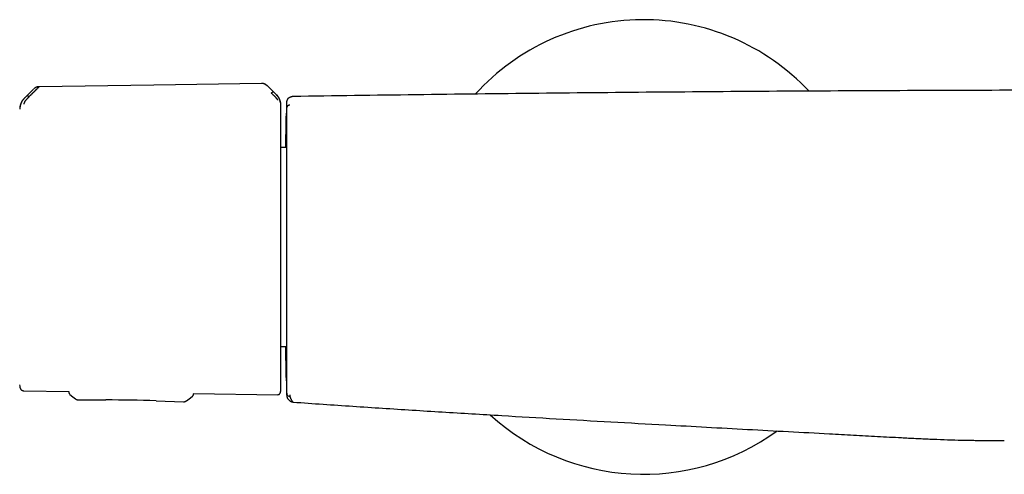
# Model space of a CAD drawing. Header units: millimetres. Extents: x 8 to 759, y 12 to 384.
# Tile 5 of 14: x 171 to 323, y 314 to 384. Entities that reach past the tile are written whole.
import ezdxf

# ---------------------------------------------------------------- set-up
doc = ezdxf.new("R2010")
doc.units = ezdxf.units.MM

msp = doc.modelspace()

# ---------------------------------------------------------------- linework, layer by layer
at = {"color": 7, "linetype": 'Continuous', "lineweight": 30}
for p, q in [((173.07, 373.3), (171.66, 371.9)), ((173.07, 373.3), (173.07, 373.3)), ((173.07, 373.3), (173.07, 373.3)), ((173.91, 373.65), (173.91, 373.65)), ((210.42, 372.44), (209.11, 373.73)), ((209.11, 373.73), (209.11, 373.73)), ((172.36, 372.09), (172.51, 372.24)), ((212.02, 371.29), (212.02, 371.28)), ((211.95, 364.28), (211.14, 364.28)), ((211.14, 333.68), (211.95, 333.68)), ((171.56, 326.84), (178.48, 326.73)), ((178.48, 326.73), (178.48, 326.68)), ((178.48, 326.68), (178.48, 326.66)), ((178.48, 326.68), (178.48, 326.68)), ((197.69, 326.44), (210.66, 326.24)), ((197.69, 326.44), (197.69, 326.35)), ((179.54, 325.59), (179.54, 325.59)), ((179.98, 325.44), (179.98, 325.44)), ((179.98, 325.43), (184.21, 325.43)), ((191.92, 325.29), (196.15, 325.15)), ((196.15, 325.15), (196.15, 325.16)), ((213.04, 325.11), (213.04, 325.1))]:
    msp.add_line(p, q, dxfattribs=at)
at = {"color": 7, "linetype": 'Continuous', "lineweight": 30, "flags": 128}
for points in [[(208.17, 374.17), (191.58, 373.92), (173.91, 373.65)], [(178.67, 326.29), (179.11, 325.93), (179.54, 325.59)], [(196.59, 325.29), (197.03, 325.62), (197.49, 325.96)], [(212.03, 326.47), (212.03, 326.47), (212.03, 326.46), (212.03, 326.46), (212.03, 326.46), (212.03, 326.46), (212.03, 326.46), (212.03, 326.46), (212.03, 326.46), (212.03, 326.46), (212.03, 326.46), (212.03, 326.46), (212.03, 326.46), (212.03, 326.46), (212.03, 326.46), (212.03, 326.46), (212.03, 326.46), (212.03, 326.46), (212.03, 326.46), (212.03, 326.45), (212.03, 326.45), (212.03, 326.45), (212.03, 326.45), (212.03, 326.44), (212.03, 326.44), (212.03, 326.43), (212.03, 326.43), (212.03, 326.42), (212.03, 326.41), (212.03, 326.4), (212.03, 326.36), (212.03, 326.3), (212.03, 326.25), (212.03, 326.21), (212.03, 326.18), (212.03, 326.16), (212.03, 326.15), (212.03, 326.14), (212.03, 326.14), (212.03, 326.14), (212.03, 326.14), (212.03, 326.14), (212.03, 326.14), (212.03, 326.14), (212.03, 326.14), (212.03, 326.14), (212.03, 326.14), (212.03, 326.14), (212.03, 326.13), (212.03, 326.13), (212.03, 326.13), (212.03, 326.13), (212.03, 326.13), (212.03, 326.13), (212.03, 326.13), (212.03, 326.13), (212.03, 326.13), (212.03, 326.13), (212.03, 326.13), (212.03, 326.13), (212.03, 326.13), (212.03, 326.13), (212.03, 326.13), (212.03, 326.13), (212.03, 326.13), (212.03, 326.13), (212.03, 326.13), (212.03, 326.12), (212.03, 326.12), (212.03, 326.12), (212.03, 326.11), (212.03, 326.11), (212.04, 326.11), (212.04, 326.1), (212.04, 326.1), (212.04, 326.09), (212.04, 326.09), (212.04, 326.09), (212.04, 326.08), (212.04, 326.08), (212.04, 326.07), (212.04, 326.07), (212.04, 326.06), (212.04, 326.05)]]:
    msp.add_lwpolyline(points, dxfattribs=at)
at = {"color": 7, "linetype": 'Continuous', "lineweight": 30}
for centre, radius, start, end in [((266.97, 348.98), 35, 43.2881, 137.7296), ((1211.77, 348.98), 1000, 178.72201, 178.82018), ((173.4, 327.79), 2.48, 181.2169, 190.5381), ((1211.77, 348.98), 1000, 181.17982, 181.2765), ((183.7, 75.43), 250, 88.1172, 89.8829), ((266.97, 348.98), 35, 227.5777, 305.9847)]:
    msp.add_arc(centre, radius, start, end, dxfattribs=at)
for points, knots in [([(173.91, 373.64), (173.9, 373.63), (173.89, 373.62), (173.85, 373.58), (173.8, 373.53), (173.74, 373.48), (173.68, 373.42), (173.62, 373.36), (173.54, 373.28), (173.48, 373.22), (173.44, 373.17), (173.42, 373.16), (173.41, 373.14), (173.39, 373.13), (173.38, 373.11), (173.35, 373.08), (173.3, 373.04), (173.23, 372.97), (173.17, 372.91), (173.11, 372.84), (173.06, 372.8), (173.03, 372.77), (173.02, 372.76), (173.01, 372.74), (172.99, 372.73), (172.98, 372.72), (172.96, 372.7), (172.93, 372.66), (172.87, 372.61), (172.8, 372.53), (172.73, 372.47), (172.67, 372.41), (172.62, 372.36), (172.58, 372.31), (172.54, 372.28), (172.52, 372.26), (172.51, 372.25), (172.51, 372.25), (172.51, 372.24), (172.51, 372.24), (172.51, 372.24)], [0, 0, 0, 0, 0.051373, 0.105665, 0.163102, 0.223827, 0.27137, 0.320803, 0.372124, 0.442732, 0.452222, 0.461768, 0.471368, 0.481024, 0.490735, 0.500501, 0.537698, 0.579265, 0.625137, 0.657731, 0.692132, 0.7001, 0.708157, 0.716302, 0.724536, 0.732857, 0.741265, 0.74976, 0.79759, 0.84013, 0.877473, 0.909711, 0.93693, 0.964012, 0.983495, 0.995471, 0.998664, 0.999564, 0.99984, 1, 1, 1, 1]), ([(173.17, 373.39), (173.16, 373.38), (173.15, 373.37), (173.13, 373.35), (173.12, 373.34), (173.11, 373.33), (173.1, 373.33), (173.09, 373.32), (173.08, 373.31), (173.08, 373.31)], [0, 0, 0, 0, 0.182566, 0.321893, 0.424196, 0.518076, 0.643937, 0.804254, 1, 1, 1, 1]), ([(173.91, 373.65), (173.87, 373.65), (173.8, 373.65), (173.69, 373.63), (173.58, 373.6), (173.47, 373.57), (173.37, 373.52), (173.27, 373.46), (173.2, 373.41), (173.17, 373.39), (173.17, 373.39)], [0, 0, 0, 0, 0.1360564, 0.2744374, 0.4148801, 0.5572072, 0.7013666, 0.8474687, 0.9958211, 1, 1, 1, 1]), ([(209.06, 373.78), (209.05, 373.79), (209.03, 373.81), (208.99, 373.84), (208.96, 373.87), (208.93, 373.89), (208.9, 373.92), (208.87, 373.94), (208.84, 373.96), (208.81, 373.98), (208.77, 374), (208.71, 374.03), (208.65, 374.06), (208.58, 374.09), (208.51, 374.12), (208.44, 374.14), (208.36, 374.16), (208.27, 374.17), (208.21, 374.17), (208.17, 374.17)], [0, 0, 0, 0, 0.057622, 0.106392, 0.14756, 0.185705, 0.222242, 0.257241, 0.290792, 0.329373, 0.37851, 0.437932, 0.507344, 0.586473, 0.656646, 0.732893, 0.815313, 0.904177, 1, 1, 1, 1]), ([(209.06, 373.78), (209.04, 373.8), (208.98, 373.85), (208.89, 373.92), (208.78, 374), (208.68, 374.05), (208.58, 374.09), (208.5, 374.12), (208.42, 374.14), (208.34, 374.16), (208.26, 374.16), (208.2, 374.16), (208.17, 374.16)], [0, 0, 0, 0, 0.084247, 0.222861, 0.35812, 0.490238, 0.576784, 0.662294, 0.747014, 0.831261, 0.915431, 1, 1, 1, 1]), ([(209.11, 373.73), (209.11, 373.74), (209.1, 373.74), (209.09, 373.75), (209.07, 373.77), (209.06, 373.78), (209.05, 373.79)], [0, 0, 0, 0, 0.134976, 0.442999, 0.730543, 1, 1, 1, 1]), ([(209.68, 372.67), (209.69, 372.68), (209.71, 372.7), (209.73, 372.72), (209.76, 372.75), (209.79, 372.77), (209.81, 372.8), (209.84, 372.82), (209.87, 372.84), (209.89, 372.86), (209.91, 372.87), (209.93, 372.88), (209.94, 372.89), (209.95, 372.89), (209.95, 372.89)], [0, 0, 0, 0, 0.056298, 0.111886, 0.167756, 0.224635, 0.302783, 0.384029, 0.468321, 0.555223, 0.64404, 0.733909, 0.868531, 1, 1, 1, 1]), ([(470.92, 372.14), (464.04, 372.24), (450.29, 372.44), (429.66, 372.68), (409.03, 372.87), (388.39, 373), (367.76, 373.09), (347.13, 373.13), (327.07, 373.12), (307.58, 373.06), (288.67, 372.96), (269.76, 372.82), (250.85, 372.64), (231.94, 372.42), (219.33, 372.24), (213.03, 372.14)], [0, 0, 0, 0, 0.080001, 0.160002, 0.240002, 0.320002, 0.400002, 0.480002, 0.560002, 0.633335, 0.706668, 0.780001, 0.853334, 0.926667, 1, 1, 1, 1]), ([(171.66, 371.92), (171.62, 371.88), (171.55, 371.8), (171.45, 371.68), (171.36, 371.56), (171.27, 371.42), (171.19, 371.28), (171.13, 371.14), (171.07, 370.99), (171.02, 370.83), (170.98, 370.68), (170.95, 370.52), (170.93, 370.37), (170.93, 370.26), (170.93, 370.21)], [0, 0, 0, 0, 0.081774, 0.164385, 0.24768, 0.331495, 0.415659, 0.5, 0.584341, 0.668505, 0.75232, 0.835615, 0.918226, 1, 1, 1, 1]), ([(171.67, 371.89), (171.67, 371.88), (171.65, 371.86), (171.6, 371.82), (171.53, 371.75), (171.44, 371.65), (171.35, 371.53), (171.26, 371.38), (171.18, 371.22), (171.11, 371.06), (171.05, 370.9), (171.01, 370.76), (170.99, 370.64), (170.98, 370.57), (170.97, 370.51), (170.97, 370.49), (170.97, 370.47)], [0, 0, 0, 0, 0.007539, 0.032602, 0.07418, 0.124929, 0.188679, 0.265565, 0.331914, 0.405634, 0.486045, 0.573984, 0.669568, 0.772326, 0.882537, 1, 1, 1, 1]), ([(172.36, 372.09), (172.33, 372.06), (172.27, 372.01), (172.2, 371.93), (172.14, 371.88), (172.11, 371.84), (172.1, 371.83), (172.08, 371.81), (172.07, 371.8), (172.05, 371.78), (172.04, 371.77), (172.03, 371.76), (172, 371.72), (171.94, 371.66), (171.87, 371.57), (171.8, 371.48), (171.74, 371.41), (171.69, 371.33), (171.66, 371.27), (171.64, 371.23), (171.63, 371.21), (171.62, 371.18), (171.61, 371.16), (171.6, 371.14), (171.59, 371.11), (171.58, 371.07), (171.57, 371.03), (171.56, 370.99), (171.56, 370.98), (171.56, 370.97)], [0, 0, 0, 0, 0.064483, 0.121146, 0.169699, 0.182428, 0.194431, 0.205703, 0.216244, 0.226049, 0.235116, 0.243443, 0.251028, 0.319255, 0.38355, 0.443931, 0.500485, 0.559082, 0.620049, 0.640929, 0.662103, 0.683581, 0.705368, 0.72747, 0.749885, 0.805219, 0.865757, 0.930963, 1, 1, 1, 1]), ([(172.09, 372.31), (172.09, 372.31), (172.1, 372.31), (172.12, 372.3), (172.13, 372.29), (172.15, 372.27), (172.17, 372.26), (172.2, 372.24), (172.22, 372.22), (172.25, 372.19), (172.28, 372.17), (172.3, 372.14), (172.33, 372.12), (172.35, 372.1), (172.36, 372.09)], [0, 0, 0, 0, 0.131728, 0.266702, 0.356792, 0.445784, 0.532791, 0.617099, 0.69826, 0.77622, 0.832902, 0.888546, 0.943904, 1, 1, 1, 1]), ([(210.66, 371.58), (210.66, 371.59), (210.66, 371.59), (210.65, 371.61), (210.65, 371.64), (210.63, 371.67), (210.62, 371.7), (210.6, 371.73), (210.57, 371.76), (210.55, 371.79), (210.52, 371.82), (210.49, 371.86), (210.45, 371.9), (210.42, 371.93), (210.39, 371.97), (210.35, 372.01), (210.31, 372.05), (210.26, 372.1), (210.21, 372.15), (210.15, 372.21), (210.09, 372.27), (210.04, 372.32), (209.99, 372.36), (209.95, 372.4), (209.92, 372.44), (209.89, 372.46), (209.88, 372.48), (209.86, 372.5), (209.84, 372.51), (209.83, 372.53), (209.81, 372.55), (209.79, 372.57), (209.76, 372.59), (209.73, 372.62), (209.71, 372.65), (209.69, 372.66), (209.68, 372.67), (209.68, 372.67), (209.68, 372.67), (209.68, 372.67), (209.68, 372.67), (209.68, 372.67), (209.68, 372.67)], [0, 0, 0, 0, 0.046698, 0.091618, 0.134505, 0.175194, 0.213614, 0.249779, 0.276951, 0.307118, 0.340349, 0.376695, 0.409342, 0.4408, 0.471044, 0.500021, 0.535936, 0.574169, 0.614719, 0.657569, 0.702695, 0.750057, 0.775296, 0.805099, 0.8394, 0.850353, 0.861686, 0.873397, 0.885483, 0.89794, 0.910765, 0.923954, 0.937503, 0.96472, 0.984149, 0.995887, 0.998893, 0.999683, 0.9999, 0.999964, 0.999986, 1, 1, 1, 1]), ([(211.04, 371.3), (211.04, 371.31), (211.04, 371.34), (211.03, 371.39), (211.02, 371.43), (211.02, 371.45), (211.01, 371.48), (211, 371.52), (210.98, 371.57), (210.96, 371.63), (210.94, 371.68), (210.92, 371.73), (210.9, 371.78), (210.88, 371.84), (210.84, 371.92), (210.75, 372.06), (210.62, 372.24), (210.49, 372.36), (210.42, 372.43)], [0, 0, 0, 0, 0.125554, 0.251039, 0.290001, 0.310057, 0.344618, 0.393554, 0.456767, 0.493798, 0.534579, 0.576341, 0.60187, 0.627562, 0.693703, 0.759502, 0.875658, 1, 1, 1, 1]), ([(211.14, 370.75), (211.14, 370.75), (211.14, 370.77), (211.14, 370.78), (211.14, 370.8), (211.14, 370.81), (211.14, 370.82), (211.14, 370.83), (211.14, 370.84), (211.14, 370.85), (211.14, 370.85), (211.14, 370.85), (211.14, 370.86), (211.14, 370.86), (211.14, 370.87), (211.14, 370.89), (211.14, 370.92), (211.14, 370.96), (211.13, 371.01), (211.13, 371.05), (211.12, 371.09), (211.12, 371.13), (211.11, 371.17), (211.1, 371.22), (211.09, 371.28), (211.07, 371.35), (211.05, 371.42), (211.02, 371.5), (210.99, 371.59), (210.96, 371.68), (210.91, 371.78), (210.86, 371.89), (210.79, 372), (210.72, 372.11), (210.64, 372.23), (210.54, 372.34), (210.47, 372.42), (210.43, 372.45)], [0, 0, 0, 0, 0.039957, 0.074489, 0.103625, 0.127419, 0.145881, 0.159052, 0.1637, 0.167119, 0.168412, 0.169474, 0.172082, 0.174677, 0.178791, 0.186245, 0.199901, 0.222467, 0.243603, 0.262767, 0.279942, 0.295887, 0.315842, 0.34081, 0.370821, 0.401752, 0.436702, 0.475678, 0.518675, 0.565674, 0.616637, 0.6715, 0.730175, 0.792539, 0.858436, 0.927668, 1, 1, 1, 1]), ([(212.67, 372.07), (212.67, 372.07), (212.67, 372.07), (212.66, 372.07), (212.65, 372.07), (212.65, 372.06), (212.64, 372.06), (212.63, 372.06), (212.63, 372.05), (212.62, 372.05), (212.61, 372.05), (212.61, 372.05), (212.6, 372.05), (212.6, 372.04), (212.6, 372.04), (212.59, 372.04), (212.59, 372.04), (212.59, 372.04), (212.58, 372.04), (212.58, 372.04), (212.58, 372.03), (212.57, 372.03), (212.56, 372.03), (212.56, 372.03), (212.55, 372.02), (212.54, 372.02), (212.53, 372.01), (212.53, 372.01), (212.52, 372.01), (212.51, 372), (212.5, 372), (212.5, 372), (212.49, 372), (212.49, 371.99), (212.48, 371.99), (212.47, 371.99), (212.46, 371.98), (212.45, 371.98), (212.44, 371.97), (212.43, 371.96), (212.42, 371.96), (212.41, 371.95), (212.4, 371.94), (212.39, 371.94), (212.38, 371.93), (212.37, 371.93), (212.36, 371.92), (212.35, 371.92), (212.35, 371.91), (212.34, 371.91), (212.34, 371.9), (212.33, 371.9), (212.32, 371.9), (212.32, 371.89), (212.31, 371.88), (212.3, 371.88), (212.29, 371.87), (212.29, 371.87), (212.28, 371.86), (212.27, 371.86), (212.27, 371.85), (212.26, 371.85), (212.26, 371.84), (212.25, 371.84), (212.25, 371.83), (212.24, 371.83), (212.24, 371.83), (212.23, 371.82), (212.23, 371.82), (212.23, 371.82), (212.22, 371.81), (212.22, 371.81), (212.22, 371.81), (212.22, 371.81), (212.21, 371.8), (212.21, 371.8), (212.21, 371.8), (212.2, 371.79), (212.2, 371.79), (212.19, 371.78), (212.19, 371.77), (212.18, 371.77), (212.17, 371.76), (212.17, 371.75), (212.16, 371.74), (212.15, 371.73), (212.15, 371.73), (212.14, 371.72), (212.14, 371.71), (212.14, 371.71), (212.13, 371.71), (212.13, 371.7), (212.13, 371.7), (212.13, 371.7), (212.12, 371.69), (212.12, 371.69), (212.12, 371.68), (212.11, 371.67), (212.11, 371.66), (212.1, 371.65), (212.09, 371.64), (212.09, 371.63), (212.08, 371.62), (212.08, 371.6), (212.07, 371.59), (212.06, 371.57), (212.06, 371.56), (212.05, 371.54), (212.05, 371.52), (212.04, 371.5), (212.04, 371.48), (212.03, 371.45), (212.03, 371.43), (212.02, 371.4), (212.02, 371.39), (212.02, 371.38)], [0, 0, 0, 0, 0.004815, 0.016485, 0.027648, 0.038305, 0.048455, 0.058098, 0.067235, 0.075166, 0.082671, 0.08975, 0.096404, 0.102632, 0.108434, 0.113811, 0.118762, 0.123288, 0.127563, 0.131796, 0.135988, 0.145707, 0.155196, 0.167991, 0.180344, 0.192264, 0.203962, 0.215524, 0.226951, 0.238242, 0.247018, 0.255881, 0.265064, 0.274568, 0.284393, 0.294539, 0.305005, 0.32382, 0.342475, 0.360906, 0.379113, 0.393521, 0.408355, 0.423615, 0.439301, 0.452259, 0.465494, 0.479007, 0.487099, 0.495347, 0.504065, 0.513303, 0.523264, 0.533766, 0.544808, 0.556391, 0.568514, 0.581178, 0.594382, 0.603282, 0.611962, 0.620245, 0.628131, 0.635619, 0.64271, 0.650557, 0.657851, 0.664594, 0.670785, 0.676533, 0.681706, 0.686304, 0.690327, 0.693926, 0.697719, 0.701775, 0.708107, 0.714988, 0.722418, 0.730399, 0.738929, 0.748008, 0.757637, 0.76821, 0.778234, 0.787709, 0.796635, 0.805012, 0.809231, 0.813296, 0.817207, 0.820964, 0.824566, 0.828147, 0.831508, 0.835448, 0.839967, 0.845065, 0.850742, 0.856998, 0.862808, 0.869041, 0.875697, 0.882776, 0.890279, 0.898059, 0.906247, 0.914843, 0.923847, 0.935097, 0.946924, 0.959328, 0.972309, 0.985866, 1, 1, 1, 1]), ([(212.02, 371.38), (212.02, 371.38), (212.02, 371.38), (212.02, 371.38), (212.02, 371.37), (212.02, 371.37), (212.02, 371.37), (212.02, 371.37), (212.02, 371.36), (212.02, 371.36), (212.02, 371.35), (212.02, 371.35), (212.02, 371.34), (212.02, 371.33), (212.02, 371.32), (212.02, 371.31), (212.02, 371.3), (212.02, 371.3), (212.02, 371.29)], [0, 0, 0, 0, 0.077408, 0.152852, 0.226332, 0.297847, 0.367396, 0.433788, 0.498283, 0.560881, 0.621581, 0.681565, 0.739573, 0.795606, 0.849665, 0.90175, 0.951861, 1, 1, 1, 1]), ([(212.02, 371.37), (212.02, 371.37), (212.02, 371.38), (212.02, 371.38), (212.02, 371.38)], [0, 0, 0, 0, 0.789273, 1, 1, 1, 1]), ([(213.03, 372.14), (212.99, 372.14), (212.93, 372.14), (212.83, 372.12), (212.74, 372.1), (212.69, 372.08), (212.67, 372.07)], [0, 0, 0, 0, 0.2789872, 0.5539945, 0.8261065, 1, 1, 1, 1]), ([(211.14, 370.74), (211.14, 370.75), (211.14, 370.75), (211.14, 370.75), (211.14, 370.75)], [0, 0, 0, 0, 0.501965, 1, 1, 1, 1]), ([(211.14, 349.14), (211.14, 349.28), (211.14, 349.54), (211.14, 349.94), (211.14, 350.34), (211.14, 350.74), (211.14, 351.14), (211.14, 351.54), (211.14, 351.93), (211.14, 352.32), (211.14, 352.7), (211.14, 353.09), (211.14, 353.48), (211.14, 353.87), (211.14, 354.25), (211.14, 354.64), (211.14, 355.03), (211.14, 355.39), (211.14, 355.73), (211.14, 356.03), (211.14, 356.34), (211.14, 356.64), (211.14, 356.98), (211.14, 357.35), (211.14, 357.76), (211.14, 358.16), (211.14, 358.56), (211.14, 358.96), (211.14, 359.35), (211.14, 359.73), (211.14, 360.1), (211.14, 360.46), (211.14, 360.82), (211.14, 361.19), (211.14, 361.57), (211.14, 361.96), (211.14, 362.34), (211.14, 362.72), (211.14, 363.09), (211.14, 363.46), (211.14, 363.81), (211.14, 364.16), (211.14, 364.49), (211.14, 364.81), (211.14, 365.12), (211.14, 365.42), (211.14, 365.72), (211.14, 366.03), (211.14, 366.34), (211.14, 366.66), (211.14, 366.97), (211.14, 367.26), (211.14, 367.55), (211.14, 367.82), (211.14, 368.08), (211.14, 368.3), (211.14, 368.48), (211.14, 368.62), (211.14, 368.76), (211.14, 368.9), (211.14, 369.05), (211.14, 369.2), (211.14, 369.36), (211.14, 369.51), (211.14, 369.65), (211.14, 369.78), (211.14, 369.9), (211.14, 370.01), (211.14, 370.11), (211.14, 370.21), (211.14, 370.29), (211.14, 370.37), (211.14, 370.45), (211.14, 370.52), (211.14, 370.58), (211.14, 370.63), (211.14, 370.67), (211.14, 370.7), (211.14, 370.73), (211.14, 370.74), (211.14, 370.74)], [0, 0, 0, 0, 0.011942, 0.023879, 0.035816, 0.047757, 0.059789, 0.07212, 0.083744, 0.09537, 0.107001, 0.118711, 0.130677, 0.142641, 0.154605, 0.166574, 0.178594, 0.190861, 0.200497, 0.210132, 0.219769, 0.229411, 0.239058, 0.252338, 0.265614, 0.27889, 0.292172, 0.305508, 0.319, 0.331717, 0.344435, 0.35716, 0.369923, 0.382786, 0.397138, 0.411491, 0.425853, 0.440267, 0.454709, 0.469148, 0.483593, 0.498049, 0.511792, 0.52553, 0.539267, 0.553011, 0.566752, 0.580439, 0.596564, 0.612693, 0.628836, 0.644827, 0.660807, 0.676791, 0.692788, 0.708575, 0.718482, 0.728389, 0.738297, 0.74821, 0.75813, 0.771262, 0.784388, 0.797516, 0.810649, 0.823726, 0.836558, 0.848653, 0.86075, 0.872852, 0.88489, 0.896665, 0.909804, 0.922944, 0.936092, 0.949025, 0.961767, 0.974507, 0.98725, 1, 1, 1, 1]), ([(212.02, 371.28), (212.02, 371.27), (212.02, 371.26), (212.02, 371.25), (212.02, 371.23), (212.02, 371.21), (212.02, 371.2), (212.02, 371.18), (212.02, 371.16), (212.02, 371.13), (212.02, 371.1), (212.02, 371.06), (212.02, 371.02), (212.02, 370.99), (212.02, 370.97), (212.02, 370.95), (212.02, 370.93), (212.02, 370.9), (212.02, 370.88), (212.02, 370.85), (212.02, 370.81), (212.02, 370.76), (212.02, 370.7), (212.02, 370.62), (212.02, 370.54), (212.02, 370.48), (212.02, 370.44), (212.02, 370.41), (212.02, 370.39), (212.02, 370.38), (212.02, 370.37), (212.02, 370.36), (212.02, 370.36), (212.02, 370.36), (212.02, 370.36), (212.02, 370.36), (212.02, 370.36), (212.02, 370.36), (212.02, 370.36), (212.02, 370.36), (212.02, 370.36), (212.02, 370.36)], [0, 0, 0, 0, 0.055046, 0.108639, 0.160783, 0.190833, 0.220382, 0.24943, 0.281442, 0.337841, 0.393059, 0.447104, 0.499983, 0.523112, 0.546086, 0.568908, 0.591579, 0.614097, 0.636466, 0.658685, 0.699035, 0.738891, 0.779908, 0.841516, 0.902902, 0.929969, 0.957148, 0.969056, 0.981053, 0.991573, 0.993921, 0.996212, 0.998271, 0.99914, 0.999535, 0.999907, 0.999936, 0.99996, 0.99998, 0.99999, 1, 1, 1, 1]), ([(212.53, 370.84), (212.5, 370.84), (212.44, 370.84), (212.34, 370.81), (212.25, 370.76), (212.17, 370.7), (212.11, 370.62), (212.06, 370.54), (212.03, 370.45), (212.02, 370.39), (212.02, 370.36)], [0, 0, 0, 0, 0.117756, 0.241746, 0.369545, 0.499904, 0.630385, 0.758466, 0.882529, 1, 1, 1, 1]), ([(211.89, 364.28), (211.89, 364.31), (211.89, 364.44), (211.9, 364.67), (211.9, 364.95), (211.9, 365.23), (211.91, 365.5), (211.91, 365.77), (211.92, 366.03), (211.92, 366.27), (211.93, 366.5), (211.93, 366.72), (211.93, 366.93), (211.94, 367.14), (211.94, 367.34), (211.94, 367.53), (211.95, 367.72), (211.95, 367.91), (211.95, 368.08), (211.96, 368.24), (211.96, 368.39), (211.96, 368.53), (211.97, 368.66), (211.97, 368.78), (211.97, 368.89), (211.97, 369), (211.97, 369.1), (211.98, 369.19), (211.98, 369.27), (211.98, 369.34), (211.98, 369.4), (211.98, 369.46), (211.98, 369.5), (211.98, 369.53), (211.98, 369.55), (211.98, 369.56), (211.98, 369.57), (211.98, 369.57)], [0, 0, 0, 0, 0.0102625, 0.0385809, 0.0685143, 0.0984124, 0.1282893, 0.1581593, 0.1880363, 0.2179835, 0.2461906, 0.2743382, 0.3024383, 0.3305032, 0.3585453, 0.3884266, 0.4182568, 0.4480501, 0.4778209, 0.5075835, 0.5373523, 0.5654387, 0.5935554, 0.6217144, 0.6499276, 0.6782068, 0.7081865, 0.7381394, 0.7680802, 0.798023, 0.8279824, 0.8580828, 0.8864952, 0.9148807, 0.9432517, 0.9716207, 1, 1, 1, 1]), ([(211.98, 369.57), (211.98, 369.57), (211.98, 369.56), (211.98, 369.55), (211.98, 369.53), (211.98, 369.49), (211.98, 369.44), (211.98, 369.39), (211.98, 369.32), (211.98, 369.26), (211.98, 369.23), (211.98, 369.22), (211.98, 369.2), (211.98, 369.19), (211.98, 369.18), (211.98, 369.14), (211.98, 369.07), (211.98, 368.95), (211.98, 368.82), (211.98, 368.67), (211.98, 368.53), (211.98, 368.39), (211.98, 368.26), (211.98, 368.11), (211.98, 367.97), (211.98, 367.87), (211.98, 367.84), (211.98, 367.82), (211.98, 367.81), (211.98, 367.8), (211.98, 367.79), (211.98, 367.72), (211.98, 367.6), (211.98, 367.41), (211.98, 367.21), (211.98, 367), (211.98, 366.78), (211.98, 366.54), (211.98, 366.35), (211.98, 366.22), (211.98, 366.16), (211.98, 366.1), (211.98, 366.03), (211.98, 365.96), (211.98, 365.89), (211.98, 365.75), (211.98, 365.53), (211.98, 365.22), (211.98, 364.9), (211.98, 364.57), (211.98, 364.24), (211.98, 363.89), (211.98, 363.54), (211.98, 363.18), (211.98, 362.81), (211.98, 362.43), (211.98, 362.04), (211.98, 361.65), (211.98, 361.25), (211.98, 360.84), (211.98, 360.43), (211.98, 360.01), (211.98, 359.58), (211.98, 359.14), (211.98, 358.7), (211.98, 358.24), (211.98, 357.79), (211.98, 357.32), (211.98, 356.85), (211.98, 356.38), (211.98, 355.9), (211.98, 355.43), (211.98, 354.94), (211.98, 354.46), (211.98, 353.98), (211.98, 353.49), (211.98, 353.01), (211.98, 352.52), (211.98, 352.02), (211.98, 351.53), (211.98, 351.04), (211.98, 350.56), (211.98, 350.11), (211.98, 349.79), (211.98, 349.58), (211.98, 349.48), (211.98, 349.38), (211.98, 349.28), (211.98, 349.19), (211.98, 349.09), (211.98, 348.87), (211.98, 348.54), (211.98, 348.08), (211.98, 347.63), (211.98, 347.17), (211.98, 346.72), (211.98, 346.28), (211.98, 345.87), (211.98, 345.47), (211.98, 345.17), (211.98, 344.96), (211.98, 344.84), (211.98, 344.73), (211.98, 344.62), (211.98, 344.52), (211.98, 344.42), (211.98, 344.32), (211.98, 344.11), (211.98, 343.78), (211.98, 343.34), (211.98, 342.9), (211.98, 342.48), (211.98, 342.09), (211.98, 341.81), (211.98, 341.63), (211.98, 341.54), (211.98, 341.46), (211.98, 341.37), (211.98, 341.29), (211.98, 341.21), (211.98, 340.99), (211.98, 340.65), (211.98, 340.19), (211.98, 339.73), (211.98, 339.28), (211.98, 338.84), (211.98, 338.41), (211.98, 337.98), (211.98, 337.56), (211.98, 337.14), (211.98, 336.73), (211.98, 336.33), (211.98, 335.93), (211.98, 335.54), (211.98, 335.16), (211.98, 334.79), (211.98, 334.43), (211.98, 334.07), (211.98, 333.73), (211.98, 333.39), (211.98, 333.06), (211.98, 332.75), (211.98, 332.44), (211.98, 332.15), (211.98, 331.87), (211.98, 331.59), (211.98, 331.33), (211.98, 331.08), (211.98, 330.83), (211.98, 330.6), (211.98, 330.38), (211.98, 330.16), (211.98, 329.96), (211.98, 329.77), (211.98, 329.6), (211.98, 329.43), (211.98, 329.28), (211.98, 329.14), (211.98, 329.01), (211.98, 328.89), (211.98, 328.79), (211.98, 328.7), (211.98, 328.61), (211.98, 328.54), (211.98, 328.49), (211.98, 328.44), (211.98, 328.41), (211.98, 328.39), (211.98, 328.39), (211.98, 328.39)], [0, 0, 0, 0, 0.006997, 0.013988, 0.020975, 0.027963, 0.034954, 0.042652, 0.050364, 0.057164, 0.058056, 0.058948, 0.05984, 0.060733, 0.061626, 0.062519, 0.070517, 0.078497, 0.086464, 0.094422, 0.102378, 0.108214, 0.114053, 0.119896, 0.127621, 0.131025, 0.131471, 0.131918, 0.132364, 0.13281, 0.133256, 0.133703, 0.140453, 0.1472, 0.153946, 0.160695, 0.167449, 0.174888, 0.182342, 0.184018, 0.185695, 0.187372, 0.189267, 0.191193, 0.19312, 0.195048, 0.202887, 0.21075, 0.218642, 0.226529, 0.23439, 0.24223, 0.250055, 0.25782, 0.265591, 0.273374, 0.281173, 0.288994, 0.296701, 0.304438, 0.31221, 0.319898, 0.327735, 0.335572, 0.343412, 0.351261, 0.359123, 0.367002, 0.374904, 0.382783, 0.390642, 0.398485, 0.406316, 0.414139, 0.42182, 0.429502, 0.43719, 0.444956, 0.452691, 0.460396, 0.468076, 0.475736, 0.482464, 0.489184, 0.490691, 0.492199, 0.493706, 0.495213, 0.49672, 0.498227, 0.499733, 0.506783, 0.513826, 0.520864, 0.527902, 0.534943, 0.54199, 0.548199, 0.554418, 0.56065, 0.562489, 0.564329, 0.56617, 0.567894, 0.569459, 0.571022, 0.572585, 0.574146, 0.581231, 0.5883, 0.595356, 0.602402, 0.608597, 0.614789, 0.616179, 0.61757, 0.61896, 0.62035, 0.62174, 0.623131, 0.624522, 0.632399, 0.640266, 0.648125, 0.655984, 0.663846, 0.671575, 0.679316, 0.687075, 0.69479, 0.702647, 0.710495, 0.718339, 0.726183, 0.734032, 0.741892, 0.749766, 0.757624, 0.765475, 0.773323, 0.781174, 0.789032, 0.796762, 0.804507, 0.812274, 0.819966, 0.827802, 0.835632, 0.84346, 0.851292, 0.859131, 0.866984, 0.874853, 0.882704, 0.890538, 0.898361, 0.906177, 0.913991, 0.921667, 0.92935, 0.937044, 0.944813, 0.952721, 0.960613, 0.968493, 0.976367, 0.98424, 0.992116, 1, 1, 1, 1]), ([(211.14, 327.2), (211.14, 327.21), (211.14, 327.21), (211.14, 327.22), (211.14, 327.25), (211.14, 327.28), (211.14, 327.31), (211.14, 327.36), (211.14, 327.41), (211.14, 327.47), (211.14, 327.54), (211.14, 327.61), (211.14, 327.7), (211.14, 327.79), (211.14, 327.89), (211.14, 327.99), (211.14, 328.11), (211.14, 328.22), (211.14, 328.33), (211.14, 328.44), (211.14, 328.55), (211.14, 328.67), (211.14, 328.8), (211.14, 328.95), (211.14, 329.11), (211.14, 329.28), (211.14, 329.46), (211.14, 329.64), (211.14, 329.83), (211.14, 330.03), (211.14, 330.22), (211.14, 330.42), (211.14, 330.63), (211.14, 330.86), (211.14, 331.12), (211.14, 331.42), (211.14, 331.72), (211.14, 332.03), (211.14, 332.35), (211.14, 332.67), (211.14, 333.01), (211.14, 333.35), (211.14, 333.7), (211.14, 334.06), (211.14, 334.43), (211.14, 334.81), (211.14, 335.2), (211.14, 335.56), (211.14, 335.91), (211.14, 336.22), (211.14, 336.54), (211.14, 336.87), (211.14, 337.21), (211.14, 337.55), (211.14, 337.91), (211.14, 338.26), (211.14, 338.63), (211.14, 338.99), (211.14, 339.33), (211.14, 339.65), (211.14, 339.94), (211.14, 340.23), (211.14, 340.52), (211.14, 340.82), (211.14, 341.16), (211.14, 341.53), (211.14, 341.96), (211.14, 342.38), (211.14, 342.81), (211.14, 343.23), (211.14, 343.65), (211.14, 344.06), (211.14, 344.46), (211.14, 344.86), (211.14, 345.26), (211.14, 345.66), (211.14, 346.05), (211.14, 346.45), (211.14, 346.85), (211.14, 347.24), (211.14, 347.67), (211.14, 348.13), (211.14, 348.64), (211.14, 348.97), (211.14, 349.14)], [0, 0, 0, 0, 0.011974, 0.023945, 0.035917, 0.047894, 0.059965, 0.072342, 0.084008, 0.095677, 0.10735, 0.119105, 0.131122, 0.143136, 0.15515, 0.16717, 0.179242, 0.191565, 0.201244, 0.210923, 0.220604, 0.230289, 0.23998, 0.251893, 0.263801, 0.275708, 0.287619, 0.299537, 0.311576, 0.322983, 0.334386, 0.345792, 0.357202, 0.368621, 0.383296, 0.397965, 0.412635, 0.427314, 0.44204, 0.456526, 0.47101, 0.485499, 0.5, 0.514754, 0.529501, 0.54425, 0.559008, 0.573728, 0.585256, 0.596781, 0.608307, 0.619839, 0.63138, 0.643481, 0.655577, 0.667672, 0.679771, 0.691878, 0.703863, 0.713221, 0.722577, 0.731932, 0.74129, 0.750652, 0.760021, 0.773091, 0.786157, 0.799223, 0.812294, 0.825304, 0.838049, 0.850063, 0.862077, 0.874098, 0.886049, 0.897719, 0.909386, 0.921053, 0.932726, 0.944352, 0.955643, 0.970425, 0.985208, 1, 1, 1, 1]), ([(211.98, 328.39), (211.98, 328.39), (211.98, 328.39), (211.98, 328.4), (211.98, 328.43), (211.98, 328.46), (211.98, 328.49), (211.98, 328.52), (211.98, 328.55), (211.98, 328.59), (211.98, 328.64), (211.98, 328.72), (211.98, 328.81), (211.97, 328.91), (211.97, 329), (211.97, 329.06), (211.97, 329.1), (211.97, 329.12), (211.97, 329.14), (211.97, 329.15), (211.97, 329.17), (211.97, 329.19), (211.97, 329.21), (211.97, 329.26), (211.97, 329.34), (211.96, 329.47), (211.96, 329.6), (211.96, 329.72), (211.96, 329.82), (211.95, 329.9), (211.95, 329.98), (211.95, 330.06), (211.95, 330.15), (211.95, 330.28), (211.94, 330.45), (211.94, 330.67), (211.94, 330.9), (211.93, 331.14), (211.93, 331.39), (211.92, 331.63), (211.92, 331.87), (211.91, 332.12), (211.91, 332.34), (211.91, 332.54), (211.9, 332.71), (211.9, 332.88), (211.9, 333.06), (211.9, 333.26), (211.89, 333.47), (211.89, 333.62), (211.89, 333.68)], [0, 0, 0, 0, 0.029272, 0.058567, 0.087901, 0.117286, 0.13579, 0.154323, 0.172889, 0.191785, 0.211742, 0.244984, 0.278218, 0.311464, 0.333423, 0.355401, 0.359721, 0.364042, 0.368363, 0.372686, 0.377011, 0.381336, 0.385663, 0.38999, 0.416716, 0.44346, 0.470234, 0.497048, 0.511112, 0.525193, 0.539289, 0.553404, 0.568128, 0.583521, 0.616407, 0.649172, 0.681835, 0.714416, 0.746932, 0.776014, 0.805134, 0.834307, 0.863546, 0.881966, 0.90042, 0.918913, 0.93713, 0.954221, 0.982688, 1, 1, 1, 1]), ([(170.97, 327.34), (170.97, 327.32), (170.98, 327.27), (171.01, 327.2), (171.05, 327.13), (171.09, 327.06), (171.15, 327), (171.21, 326.95), (171.28, 326.91), (171.35, 326.88), (171.42, 326.86), (171.49, 326.84), (171.54, 326.84), (171.56, 326.84)], [0, 0, 0, 0, 0.0805638, 0.1721965, 0.2665468, 0.3629169, 0.4605093, 0.558463, 0.650367, 0.741093, 0.8299785, 0.9164419, 1, 1, 1, 1]), ([(178.48, 326.66), (178.48, 326.65), (178.49, 326.62), (178.49, 326.57), (178.51, 326.51), (178.53, 326.47), (178.54, 326.44), (178.55, 326.42)], [0, 0, 0, 0, 0.152357, 0.376221, 0.603021, 0.83132, 1, 1, 1, 1]), ([(178.55, 326.42), (178.56, 326.42), (178.57, 326.39), (178.6, 326.36), (178.63, 326.32), (178.65, 326.3), (178.66, 326.3)], [0, 0, 0, 0, 0.133246, 0.488489, 0.838755, 1, 1, 1, 1]), ([(197.49, 325.96), (197.5, 325.97), (197.53, 325.99), (197.57, 326.03), (197.6, 326.08), (197.63, 326.13), (197.66, 326.18), (197.67, 326.23), (197.68, 326.29), (197.69, 326.33), (197.69, 326.35)], [0, 0, 0, 0, 0.122194, 0.246762, 0.372964, 0.5, 0.627036, 0.753238, 0.877806, 1, 1, 1, 1]), ([(197.49, 325.96), (197.5, 325.97), (197.53, 325.99), (197.55, 326.02), (197.56, 326.03)], [0, 0, 0, 0, 0.5541067, 1, 1, 1, 1]), ([(210.66, 326.24), (210.68, 326.24), (210.72, 326.24), (210.77, 326.25), (210.83, 326.27), (210.88, 326.3), (210.93, 326.33), (210.97, 326.38), (211, 326.42), (211.03, 326.47), (211.04, 326.5), (211.04, 326.52)], [0, 0, 0, 0, 0.10759, 0.219215, 0.333883, 0.450415, 0.567509, 0.681769, 0.79406, 0.903286, 1, 1, 1, 1]), ([(211.04, 326.52), (211.05, 326.55), (211.07, 326.61), (211.09, 326.69), (211.11, 326.77), (211.12, 326.84), (211.12, 326.89), (211.13, 326.94), (211.13, 326.97), (211.14, 326.99), (211.14, 327), (211.14, 327.02), (211.14, 327.04), (211.14, 327.08), (211.14, 327.11), (211.14, 327.16), (211.14, 327.19), (211.14, 327.2)], [0, 0, 0, 0, 0.1272808, 0.2412699, 0.3420087, 0.4295698, 0.5040438, 0.5655278, 0.6031736, 0.6336025, 0.6463988, 0.6607907, 0.6988239, 0.7511389, 0.8186009, 0.9015261, 1, 1, 1, 1]), ([(212.02, 326.7), (212.02, 326.69), (212.02, 326.67), (212.02, 326.65), (212.02, 326.63), (212.02, 326.61), (212.02, 326.6), (212.02, 326.59), (212.02, 326.58), (212.02, 326.57), (212.02, 326.56), (212.02, 326.56), (212.02, 326.55), (212.02, 326.54), (212.02, 326.54), (212.02, 326.52), (212.02, 326.51), (212.02, 326.5), (212.02, 326.49), (212.03, 326.48), (212.03, 326.48), (212.03, 326.48)], [0, 0, 0, 0, 0.073473, 0.148776, 0.225909, 0.304876, 0.336401, 0.368209, 0.400301, 0.432676, 0.465334, 0.498276, 0.525479, 0.552858, 0.610325, 0.669929, 0.731669, 0.795546, 0.86156, 0.929711, 1, 1, 1, 1]), ([(212.03, 326.48), (212.03, 326.41), (212.05, 326.28), (212.17, 326.1), (212.34, 325.98), (212.47, 325.96), (212.54, 325.95)], [0, 0, 0, 0, 0.2415578, 0.4988705, 0.7571793, 1, 1, 1, 1]), ([(212.03, 326.16), (212.03, 326.16), (212.03, 326.16), (212.03, 326.16), (212.03, 326.16), (212.03, 326.17), (212.03, 326.18), (212.03, 326.19), (212.03, 326.2), (212.03, 326.2), (212.03, 326.21), (212.03, 326.21), (212.03, 326.22), (212.03, 326.22), (212.03, 326.23), (212.03, 326.24), (212.03, 326.25), (212.03, 326.26), (212.03, 326.28), (212.03, 326.29), (212.03, 326.31), (212.03, 326.33), (212.03, 326.35), (212.03, 326.37), (212.03, 326.4), (212.03, 326.42), (212.03, 326.44), (212.03, 326.45), (212.03, 326.45), (212.03, 326.45), (212.03, 326.45), (212.03, 326.45), (212.03, 326.45), (212.03, 326.45), (212.03, 326.45), (212.03, 326.45), (212.03, 326.45), (212.03, 326.45), (212.03, 326.46), (212.03, 326.46), (212.03, 326.46), (212.03, 326.46), (212.03, 326.47), (212.03, 326.47), (212.03, 326.47), (212.03, 326.47), (212.03, 326.47), (212.03, 326.47), (212.03, 326.47), (212.03, 326.47), (212.03, 326.48), (212.03, 326.48), (212.03, 326.48), (212.03, 326.48), (212.03, 326.48)], [0, 0, 0, 0, 0.070901, 0.141506, 0.211815, 0.281828, 0.343195, 0.404333, 0.418026, 0.431708, 0.445379, 0.459038, 0.472685, 0.486321, 0.499945, 0.535877, 0.571737, 0.607526, 0.643243, 0.67889, 0.714465, 0.749968, 0.79173, 0.833403, 0.874988, 0.937498, 0.954998, 0.959312, 0.959736, 0.96016, 0.960584, 0.961008, 0.961432, 0.961855, 0.962279, 0.962898, 0.966768, 0.970424, 0.973868, 0.977999, 0.981775, 0.985196, 0.988262, 0.990972, 0.993328, 0.995328, 0.996973, 0.998262, 0.998996, 0.999531, 0.999865, 0.999958, 0.999985, 1, 1, 1, 1]), ([(212.04, 326.05), (212.04, 326.05), (212.05, 325.99), (212.07, 325.9), (212.11, 325.77), (212.17, 325.65), (212.25, 325.53), (212.34, 325.42), (212.44, 325.33), (212.55, 325.25), (212.67, 325.19), (212.79, 325.15), (212.92, 325.11), (213, 325.11), (213.04, 325.1)], [0, 0, 0, 0, 0.015404, 0.103874, 0.194673, 0.287156, 0.380598, 0.474227, 0.567263, 0.658955, 0.748616, 0.835648, 0.919566, 1, 1, 1, 1]), ([(212.53, 326.19), (212.53, 326.17), (212.53, 326.13), (212.53, 326.08), (212.53, 326.04), (212.53, 326.01), (212.53, 325.98), (212.54, 325.96), (212.54, 325.95)], [0, 0, 0, 0, 0.166995, 0.333905, 0.500699, 0.667342, 0.83379, 1, 1, 1, 1]), ([(212.54, 325.95), (212.54, 325.91), (212.56, 325.84), (212.59, 325.73), (212.64, 325.63), (212.7, 325.52), (212.76, 325.42), (212.84, 325.31), (212.93, 325.21), (213, 325.14), (213.04, 325.1)], [0, 0, 0, 0, 0.125042, 0.250064, 0.375076, 0.500081, 0.625078, 0.750067, 0.875041, 1, 1, 1, 1]), ([(179.54, 325.59), (179.56, 325.57), (179.6, 325.54), (179.67, 325.5), (179.75, 325.47), (179.82, 325.45), (179.9, 325.44), (179.95, 325.44), (179.98, 325.43)], [0, 0, 0, 0, 0.160082, 0.323029, 0.489374, 0.658828, 0.829746, 1, 1, 1, 1]), ([(196.15, 325.15), (196.18, 325.15), (196.23, 325.15), (196.31, 325.16), (196.38, 325.18), (196.46, 325.21), (196.53, 325.25), (196.57, 325.28), (196.6, 325.29)], [0, 0, 0, 0, 0.173383, 0.345584, 0.513739, 0.678402, 0.840482, 1, 1, 1, 1]), ([(212.84, 325.14), (212.84, 325.14), (212.87, 325.13), (212.94, 325.11), (213.01, 325.11), (213.04, 325.1)], [0, 0, 0, 0, 0.037495, 0.529356, 1, 1, 1, 1]), ([(213.04, 325.1), (214.57, 324.99), (217.62, 324.77), (222.21, 324.46), (226.79, 324.16), (231.37, 323.87), (235.96, 323.58), (240.55, 323.3), (246.41, 322.95), (253.54, 322.53), (261.95, 322.06), (271.76, 321.51), (282.97, 320.9), (292.61, 320.38), (299.28, 320.02), (302.98, 319.82), (306.18, 319.65), (308.87, 319.51), (311.05, 319.41), (313.24, 319.32), (314.69, 319.28), (315.42, 319.26)], [0, 0, 0, 0, 0.044809, 0.089612, 0.134411, 0.179207, 0.224003, 0.268798, 0.313593, 0.395717, 0.477839, 0.559959, 0.683134, 0.806308, 0.842439, 0.878569, 0.914709, 0.936016, 0.957331, 0.978658, 1, 1, 1, 1]), ([(315.42, 319.25), (315.48, 319.25), (315.6, 319.25), (315.81, 319.24), (316.03, 319.24), (316.27, 319.23), (316.52, 319.23), (316.78, 319.22), (317.06, 319.22), (317.36, 319.22), (317.68, 319.21), (318.01, 319.21), (318.36, 319.2), (318.72, 319.2), (319.09, 319.2), (319.48, 319.19), (319.88, 319.19), (320.29, 319.19), (320.71, 319.19), (321.15, 319.19), (321.59, 319.19), (322.04, 319.18), (322.35, 319.18), (322.51, 319.18)], [0, 0, 0, 0, 0.02289, 0.0534, 0.085421, 0.118951, 0.153991, 0.190539, 0.228595, 0.272198, 0.317623, 0.364871, 0.41394, 0.464831, 0.517543, 0.572077, 0.628432, 0.686609, 0.746609, 0.807314, 0.869779, 0.934007, 1, 1, 1, 1])]:
    msp.add_open_spline(points, degree=3, knots=knots, dxfattribs=at)

doc.saveas('drawing.dxf')
